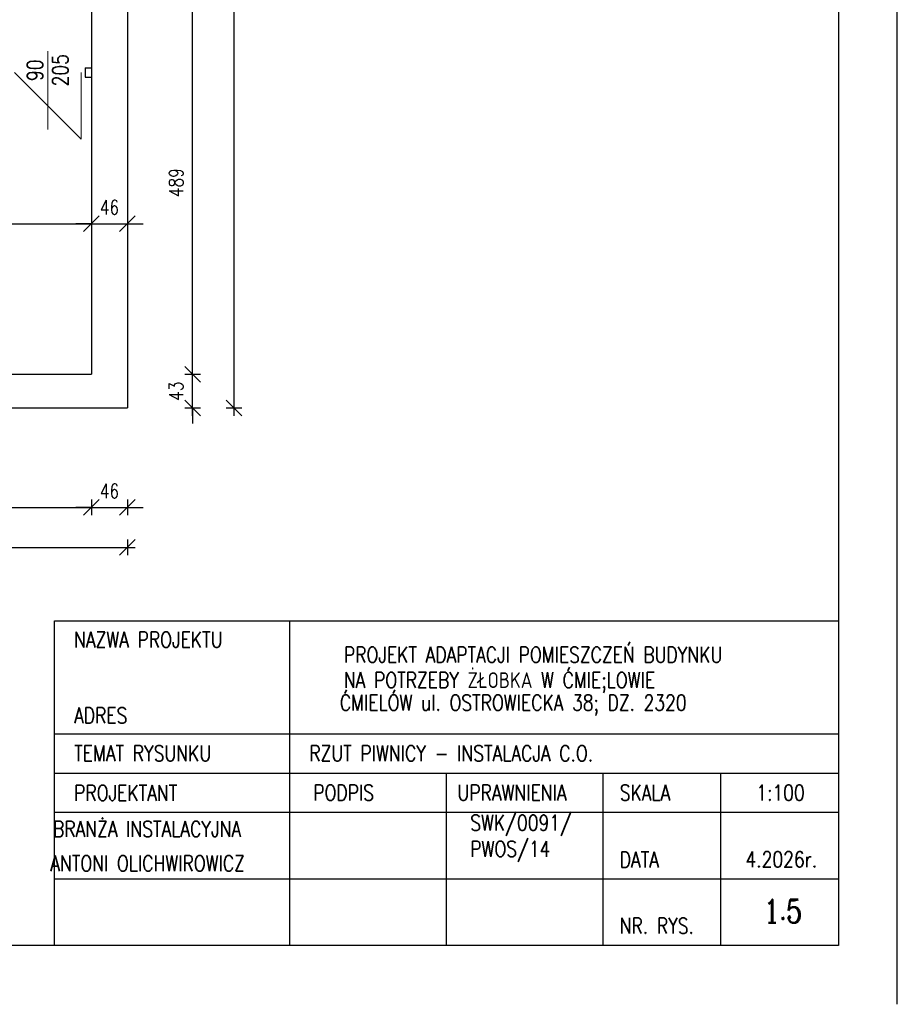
# Model space of a CAD drawing. Header units: centimetres. Extents: x 16800 to 40740, y -5708 to 2993.
# Tile 27 of 34: x 33241 to 34360, y -2947 to -1691. Entities that reach past the tile are written whole.
import ezdxf
from ezdxf.enums import TextEntityAlignment as Align

# ---------------------------------------------------------------- set-up
doc = ezdxf.new("R2010")
doc.units = ezdxf.units.CM
doc.header["$MEASUREMENT"] = 0
doc.layers.get('defpoints').update_dxf_attribs({"color": 6})
for name, color, linetype, lineweight in [('ELEKTRYKA', 7, 'Continuous', 35), ('linia pomocnicza', 7, 'Continuous', 18), ('linia widokowa', 8, 'Continuous', 25), ('opisy', 7, 'Continuous', 18), ('wymiary', 7, 'Continuous', 18)]:
    doc.layers.add(name, color=color, linetype=linetype, lineweight=lineweight)
doc.layers.add('TEXT', color=7, linetype='Continuous')
doc.styles.get("Standard").update_dxf_attribs({"font": 'romanc.shx', "width": 0.8})
doc.dimstyles.new('OLO', dxfattribs={"dimtxt": 18, "dimasz": 20, "dimexe": 10, "dimexo": 10, "dimgap": 12, "dimtad": 1, "dimdec": 1, "dimdsep": 46, "dimtxsty": 'Standard', "dimblk1": 'OBLIQUE', "dimblk2": 'OBLIQUE', "dimsah": 1, "dimcen": 2.5, "dimdle": 10, "dimclrd": 1, "dimclre": 1, "dimclrt": 1, "dimadec": 0, "dimazin": 0, "dimtfac": 1, "dimtdec": 1, "dimtix": 1, "dimtmove": 2, "dimatfit": 3, "dimldrblk": 'OBLIQUE', "dimfxl": 0, "dimtolj": 1, "dimarcsym": 0})

# ---------------------------------------------------------------- blocks, each defined once
blk = doc.blocks.new('_OBLIQUE')
at = {"color": 0, "linetype": 'ByBlock'}
blk.add_line((-0.5, -0.5), (0.5, 0.5), dxfattribs=at)
blk = doc.blocks.new('*D1668')
at = {"layer": 'defpoints', "color": 0}
for p in [(33332, -2143), (33043, -2240), (33332, -2313)]:
    blk.add_point(p, dxfattribs=at)
at = {"layer": 'wymiary', "color": 1, "lineweight": -2}
for p, q in [((33043, -2303), (33043, -2323)), ((33332, -2303), (33332, -2323)), ((33033, -2313), (33342, -2313))]:
    blk.add_line(p, q, dxfattribs=at)
at = {"layer": 'wymiary', "color": 1, "linetype": 'ByBlock', "lineweight": -2, "xscale": 20, "yscale": 20, "zscale": 20, "rotation": 180}
blk.add_blockref('_OBLIQUE', (33043, -2313), dxfattribs=at)
at = {"layer": 'wymiary', "color": 1, "linetype": 'ByBlock', "lineweight": -2, "xscale": 20, "yscale": 20, "zscale": 20}
blk.add_blockref('_OBLIQUE', (33332, -2313), dxfattribs=at)
at = {"layer": 'wymiary', "color": 1, "insert": (33187.5, -2292), "char_height": 18, "attachment_point": 5}
blk.add_mtext('\\A1;289', dxfattribs=at)
blk = doc.blocks.new('*D1669')
at = {"layer": 'defpoints', "color": 0}
for p in [(33332, -2143), (33378, -2186), (33378, -2313)]:
    blk.add_point(p, dxfattribs=at)
at = {"layer": 'wymiary', "color": 1, "lineweight": -2}
for p, q in [((33332, -2303), (33332, -2323)), ((33378, -2303), (33378, -2323)), ((33332, -2313), (33312, -2313)), ((33322, -2313), (33388, -2313)), ((33378, -2313), (33398, -2313))]:
    blk.add_line(p, q, dxfattribs=at)
at = {"layer": 'wymiary', "color": 1, "linetype": 'ByBlock', "lineweight": -2, "xscale": 20, "yscale": 20, "zscale": 20}
blk.add_blockref('_OBLIQUE', (33332, -2313), dxfattribs=at)
at = {"layer": 'wymiary', "color": 1, "linetype": 'ByBlock', "lineweight": -2, "xscale": 20, "yscale": 20, "zscale": 20, "rotation": 180}
blk.add_blockref('_OBLIQUE', (33378, -2313), dxfattribs=at)
at = {"layer": 'wymiary', "color": 1, "insert": (33355, -2292), "char_height": 18, "attachment_point": 5}
blk.add_mtext('\\A1;46', dxfattribs=at)
blk = doc.blocks.new('*D1670')
at = {"layer": 'defpoints', "color": 0}
for p in [(33378, -2186), (31301, -2210), (33378, -2364)]:
    blk.add_point(p, dxfattribs=at)
at = {"layer": 'wymiary', "color": 1, "lineweight": -2}
for p, q in [((31301, -2354), (31301, -2374)), ((33378, -2354), (33378, -2374)), ((31291, -2364), (33388, -2364))]:
    blk.add_line(p, q, dxfattribs=at)
at = {"layer": 'wymiary', "color": 1, "linetype": 'ByBlock', "lineweight": -2, "xscale": 20, "yscale": 20, "zscale": 20, "rotation": 180}
blk.add_blockref('_OBLIQUE', (31301, -2364), dxfattribs=at)
at = {"layer": 'wymiary', "color": 1, "linetype": 'ByBlock', "lineweight": -2, "xscale": 20, "yscale": 20, "zscale": 20}
blk.add_blockref('_OBLIQUE', (33378, -2364), dxfattribs=at)
at = {"layer": 'wymiary', "color": 1, "insert": (32339.5, -2343), "char_height": 18, "attachment_point": 5}
blk.add_mtext('\\A1;2077', dxfattribs=at)
blk = doc.blocks.new('*D1671')
at = {"layer": 'defpoints', "color": 0}
for p in [(33332, -2143), (33461, -2143), (33378, -2186)]:
    blk.add_point(p, dxfattribs=at)
at = {"layer": 'wymiary', "color": 1, "lineweight": -2}
for p, q in [((33461, -2143), (33461, -2123)), ((33461, -2196), (33461, -2133)), ((33451, -2143), (33471, -2143)), ((33451, -2186), (33471, -2186)), ((33461, -2186), (33461, -2206))]:
    blk.add_line(p, q, dxfattribs=at)
at = {"layer": 'wymiary', "color": 1, "linetype": 'ByBlock', "lineweight": -2, "xscale": 20, "yscale": 20, "zscale": 20}
for p, rotation in [((33461, -2143), 270), ((33461, -2186), 90)]:
    blk.add_blockref('_OBLIQUE', p, dxfattribs=dict(at, rotation=rotation))
at = {"layer": 'wymiary', "color": 1, "insert": (33440, -2164.5), "char_height": 18, "attachment_point": 5, "rotation": 90}
blk.add_mtext('\\A1;43', dxfattribs=at)
blk = doc.blocks.new('*D1672')
at = {"layer": 'defpoints', "color": 0}
for p in [(33332, -1654), (33461, -1654), (33332, -2143)]:
    blk.add_point(p, dxfattribs=at)
at = {"layer": 'wymiary', "color": 1, "lineweight": -2}
for p, q in [((33461, -2153), (33461, -1644)), ((33451, -1654), (33471, -1654)), ((33451, -2143), (33471, -2143))]:
    blk.add_line(p, q, dxfattribs=at)
at = {"layer": 'wymiary', "color": 1, "linetype": 'ByBlock', "lineweight": -2, "xscale": 20, "yscale": 20, "zscale": 20}
for p, rotation in [((33461, -1654), 90), ((33461, -2143), 270)]:
    blk.add_blockref('_OBLIQUE', p, dxfattribs=dict(at, rotation=rotation))
at = {"layer": 'wymiary', "color": 1, "insert": (33440, -1898.5), "char_height": 18, "attachment_point": 5, "rotation": 90}
blk.add_mtext('\\A1;489', dxfattribs=at)
blk = doc.blocks.new('*D1678')
at = {"layer": 'defpoints', "color": 0}
for p in [(33378, -912), (33514, -912), (33378, -2186)]:
    blk.add_point(p, dxfattribs=at)
at = {"layer": 'wymiary', "color": 1, "lineweight": -2}
for p, q in [((33514, -2196), (33514, -902)), ((33504, -912), (33524, -912)), ((33504, -2186), (33524, -2186))]:
    blk.add_line(p, q, dxfattribs=at)
at = {"layer": 'wymiary', "color": 1, "linetype": 'ByBlock', "lineweight": -2, "xscale": 20, "yscale": 20, "zscale": 20}
for p, rotation in [((33514, -912), 90), ((33514, -2186), 270)]:
    blk.add_blockref('_OBLIQUE', p, dxfattribs=dict(at, rotation=rotation))
at = {"layer": 'wymiary', "color": 1, "insert": (33493, -1549), "char_height": 18, "attachment_point": 5, "rotation": 90}
blk.add_mtext('\\A1;1274', dxfattribs=at)
blk = doc.blocks.new('*D1724')
at = {"layer": 'defpoints', "color": 0}
for p in [(33044, -1951), (33332, -1951), (33332, -1951)]:
    blk.add_point(p, dxfattribs=at)
at = {"layer": 'wymiary', "color": 1, "lineweight": -2}
for p, q in [((33044, -1941), (33044, -1941)), ((33332, -1941), (33332, -1941)), ((33034, -1951), (33342, -1951))]:
    blk.add_line(p, q, dxfattribs=at)
at = {"layer": 'wymiary', "color": 1, "linetype": 'ByBlock', "lineweight": -2, "xscale": 20, "yscale": 20, "zscale": 20, "rotation": 180}
blk.add_blockref('_OBLIQUE', (33044, -1951), dxfattribs=at)
at = {"layer": 'wymiary', "color": 1, "linetype": 'ByBlock', "lineweight": -2, "xscale": 20, "yscale": 20, "zscale": 20}
blk.add_blockref('_OBLIQUE', (33332, -1951), dxfattribs=at)
at = {"layer": 'wymiary', "color": 1, "insert": (33188, -1930), "char_height": 18, "attachment_point": 5}
blk.add_mtext('\\A1;288', dxfattribs=at)
blk = doc.blocks.new('*D1725')
at = {"layer": 'defpoints', "color": 0}
for p in [(33332, -1951), (33378, -1951), (33378, -1951)]:
    blk.add_point(p, dxfattribs=at)
at = {"layer": 'wymiary', "color": 1, "lineweight": -2}
for p, q in [((33332, -1941), (33332, -1941)), ((33378, -1941), (33378, -1941)), ((33332, -1951), (33312, -1951)), ((33322, -1951), (33388, -1951)), ((33378, -1951), (33398, -1951))]:
    blk.add_line(p, q, dxfattribs=at)
at = {"layer": 'wymiary', "color": 1, "linetype": 'ByBlock', "lineweight": -2, "xscale": 20, "yscale": 20, "zscale": 20}
blk.add_blockref('_OBLIQUE', (33332, -1951), dxfattribs=at)
at = {"layer": 'wymiary', "color": 1, "linetype": 'ByBlock', "lineweight": -2, "xscale": 20, "yscale": 20, "zscale": 20, "rotation": 180}
blk.add_blockref('_OBLIQUE', (33378, -1951), dxfattribs=at)
at = {"layer": 'wymiary', "color": 1, "insert": (33355, -1930), "char_height": 18, "attachment_point": 5}
blk.add_mtext('\\A1;46', dxfattribs=at)

msp = doc.modelspace()

# ---------------------------------------------------------------- linework, layer by layer
at = {"layer": 'defpoints'}
for p, q in [((34360, -2947), (34360, 23)), ((34285, -52), (34285, -2872)), ((34285, -2872), (30235, -2872))]:
    msp.add_line(p, q, dxfattribs=at)
at = {"layer": 'linia pomocnicza'}
for p, q in [((33276.5, -1830.5), (33276.5, -1730.5)), ((33234, -1758), (33319, -1843)), ((33319, -1843), (33319, -1758))]:
    msp.add_line(p, q, dxfattribs=at)
at = {"layer": 'linia widokowa'}
for p, q in [((33378, -912), (33378, -2186)), ((33332, -1654), (33332, -2143)), ((33324, -1752), (33324, -1764)), ((33324, -1752), (33332, -1752)), ((33324, -1764), (33332, -1764)), ((33044, -2143), (33332, -2143)), ((33043, -2186), (33378, -2186)), ((33285, -2457.619), (34285, -2457.619)), ((33285, -2872), (33285, -2457.619)), ((33585, -2872), (33585, -2457.619)), ((34285, -2457.619), (34285, -2872)), ((33285, -2602), (34285, -2602)), ((33285, -2652), (34285, -2652)), ((33785, -2872), (33785, -2652)), ((33985, -2872), (33985, -2652)), ((34135, -2872), (34135, -2652)), ((33285, -2702), (34285, -2702)), ((33285, -2787), (34285, -2787)), ((34285, -2872), (33285, -2872))]:
    msp.add_line(p, q, dxfattribs=at)

# ---------------------------------------------------------------- texts
at = {"layer": 'ELEKTRYKA', "color": 0, "lineweight": 25, "char_height": 20, "attachment_point": 1}
for s, insert, width in [('BRANŻA INSTALACYJNA', (33283.05, -2713.233), 299.96462), ('SWK/0091/\\PPWOS/14', (33815.287, -2705.334), 88.40501), ('ANTONI OLICHWIROWICZ', (33279.583, -2757.203), 299.96462)]:
    msp.add_mtext(s, dxfattribs=dict(at, insert=insert, width=width))
at = {"layer": 'linia pomocnicza', "width": 0.8}
for s, p in [('90', (33260, -1755)), ('205', (33292.381, -1755))]:
    msp.add_text(s, height=20, rotation=90, dxfattribs=at).set_placement(p, align=Align.MIDDLE)
at = {"layer": 'opisy', "width": 0.8}
for s, p in [('NAZWA PROJEKTU', (33310, -2491.619)), ('PROJEKT ADAPTACJI POMIESZCZEŃ BUDYNKU ', (33654.137, -2510.937)), ('NA POTRZEBY ŻŁOBKA W ĆMIE;LOWIE', (33654.137, -2543.318)), ('ĆMIELÓW ul. OSTROWIECKA 38; DZ. 2320', (33648.937, -2572.164)), ('ADRES', (33310, -2588.381)), ('TEMAT RYSUNKU', (33310, -2636.762)), ('RZUT PIWNICY - INSTALACJA C.O.', (33610, -2636.762)), ('PROJEKTANT', (33310, -2687.143)), ('PODPIS', (33615, -2687)), ('UPRAWNIENIA', (33799, -2687)), ('SKALA', (34006, -2687)), ('DATA', (34006, -2772.381)), ('NR. RYS.', (34006, -2856.762))]:
    msp.add_text(s, height=20, dxfattribs=at).set_placement(p)
for s, p in [('1:100', (34211, -2687)), ('4.2026r.', (34212, -2772))]:
    msp.add_text(s, height=20, dxfattribs=at).set_placement(p, align=Align.CENTER)
at = {"layer": 'TEXT', "insert": (34189.49, -2813.05), "char_height": 30, "width": 391.29633, "attachment_point": 1}
msp.add_mtext('1.5', dxfattribs=at)

# ---------------------------------------------------------------- dimensions: what is measured, and where the dimension line sits
at = {"layer": 'wymiary'}
for base, p1, p2, picture, middle in [((33514, -912), (33378, -2186), (33378, -912), '*D1678', (33493, -1549)), ((33461, -1654), (33332, -2143), (33332, -1654), '*D1672', (33440, -1898.5)), ((33461, -2143), (33378, -2186), (33332, -2143), '*D1671', (33440, -2164.5))]:
    dim = msp.add_linear_dim(base=base, p1=p1, p2=p2, angle=90, dimstyle='OLO', dxfattribs=at)
    dim.commit()
    dim.dimension.update_dxf_attribs({"geometry": picture, "text_midpoint": middle})
for base, p1, p2, picture, middle in [((33332, -1951), (33044, -1951), (33332, -1951), '*D1724', (33188, -1930)), ((33378, -1951), (33332, -1951), (33378, -1951), '*D1725', (33355, -1930)), ((33332, -2313), (33043, -2240), (33332, -2143), '*D1668', (33187.5, -2292)), ((33378, -2313), (33332, -2143), (33378, -2186), '*D1669', (33355, -2292)), ((33378, -2364), (31301, -2210), (33378, -2186), '*D1670', (32339.5, -2343))]:
    dim = msp.add_linear_dim(base=base, p1=p1, p2=p2, dimstyle='OLO', dxfattribs=at)
    dim.commit()
    dim.dimension.update_dxf_attribs({"geometry": picture, "text_midpoint": middle})

doc.saveas('drawing.dxf')
